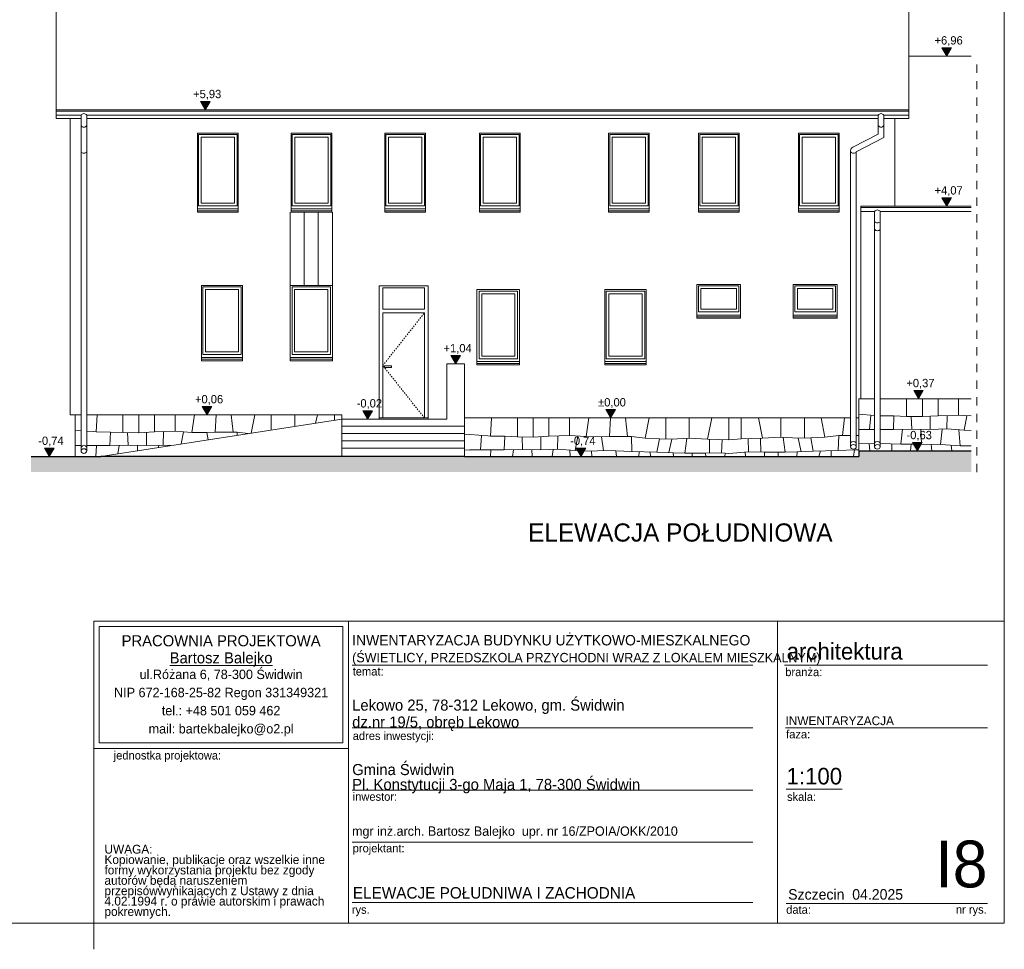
# Model space of a CAD drawing. Extents: x -510370 to -355890, y -22547 to 182180.
# Tile 6 of 256: x -431414 to -412490, y -22547 to -4670. Entities that reach past the tile are written whole.
import ezdxf

# ---------------------------------------------------------------- set-up
doc = ezdxf.new("R2010")
doc.units = 0
doc.header["$MEASUREMENT"] = 0
doc.linetypes.add('Hidden Line', pattern=[50, 25, -25])
doc.linetypes.add('Przerywana', pattern=[320, 160, -160])
for name, color, linetype, lineweight in [('Arch opisy_Nr_Pióra__21', 7, 'Continuous', 9), ('ARCH TABELA_Nr_Pióra__1', 7, 'Continuous', 25), ('ARCH TABELA_Nr_Pióra__21', 7, 'Continuous', 9), ('ARCH TABELA_Nr_Pióra__7', 7, 'Continuous', 13), ('arch wypelnienia_Nr_Pióra__21', 7, 'Continuous', 9), ('INWENT DACH_Nr_Pióra__21', 7, 'Continuous', 9), ('INWENT OPISY_Nr_Pióra__21', 7, 'Continuous', 9), ('INWENT RURY SPUSTOWE_Nr_Pióra__21', 7, 'Continuous', 9), ('INWENT TEREN_Nr_Pióra__1', 7, 'Continuous', 25), ('INWENT WYMIARY_Nr_Pióra__21', 7, 'Continuous', 9), ('INWENT. DRZWI_Nr_Pióra__5', 7, 'Continuous', 13), ('INWENT. OKNA_Nr_Pióra__5', 7, 'Continuous', 13), ('INWENT.ŚCIANY_Nr_Pióra__21', 7, 'Continuous', 9), ('Istniejące schody_Nr_Pióra__5', 7, 'Continuous', 13)]:
    doc.layers.add(name, color=color, linetype=linetype, lineweight=lineweight)
doc.layers.add('Arch wykończenie_Nr_Pióra__61', color=7, linetype='Continuous', lineweight=20, true_color=0x4d4d4d)
doc.layers.add('INWENT.ŚCIANY_Nr_Pióra__2', color=7, linetype='Continuous', lineweight=13, true_color=0x7f7f7f)
doc.layers.add('INWENT WYMIARY', color=7, linetype='Continuous')
doc.styles.add('GENERATED_STYLE_1', font='txt')
doc.styles.add('GENERATED_STYLE_5', font='txt')
doc.styles.add('GENERATED_STYLE_6', font='txt')
doc.styles.add('GENERATED_STYLE_7', font='txt')
doc.styles.add('GENERATED_STYLE_8', font='txt')
doc.styles.add('GENERATED_STYLE_9', font='txt')

# ---------------------------------------------------------------- blocks, each defined once
blk = doc.blocks.new('Wymiary_11', base_point=(-420624, -13070))
at = {"layer": 'INWENT WYMIARY_Nr_Pióra__21', "linetype": 'Continuous'}
blk.add_hatch(color=256, dxfattribs=at).paths.add_polyline_path([(-420624, -13070), (-420717, -12910), (-420531, -12910)], flags=0)
for p, q in [((-420624, -13070), (-420717, -12910)), ((-420717, -12910), (-420531, -12910)), ((-420531, -12910), (-420624, -13070)), ((-420624, -13070), (-420744, -13070)), ((-420624, -13070), (-420504, -13070))]:
    blk.add_line(p, q, dxfattribs=at)
at = {"layer": 'INWENT WYMIARY_Nr_Pióra__21', "insert": (-420834, -12878), "char_height": 160, "attachment_point": 7, "style": 'GENERATED_STYLE_1'}
blk.add_mtext('{-0,74}', dxfattribs=at)
blk = doc.blocks.new('Wymiary_39', base_point=(-427847, -6401))
at = {"layer": 'INWENT WYMIARY_Nr_Pióra__21', "linetype": 'Continuous'}
blk.add_hatch(color=256, dxfattribs=at).paths.add_polyline_path([(-427847, -6401), (-427940, -6241), (-427755, -6241)], flags=0)
for p, q in [((-427847, -6401), (-427940, -6241)), ((-427940, -6241), (-427755, -6241)), ((-427755, -6241), (-427847, -6401)), ((-427847, -6401), (-427967, -6401)), ((-427847, -6401), (-427727, -6401))]:
    blk.add_line(p, q, dxfattribs=at)
at = {"layer": 'INWENT WYMIARY_Nr_Pióra__21', "insert": (-428081, -6209), "char_height": 160, "attachment_point": 7, "style": 'GENERATED_STYLE_1'}
blk.add_mtext('{+5,93}', dxfattribs=at)
blk = doc.blocks.new('Wymiary_68', base_point=(-413598, -5370))
at = {"layer": 'INWENT WYMIARY_Nr_Pióra__21', "linetype": 'Continuous'}
blk.add_hatch(color=256, dxfattribs=at).paths.add_polyline_path([(-413598, -5370), (-413690, -5210), (-413505, -5210)], flags=0)
for p, q in [((-413598, -5370), (-413690, -5210)), ((-413690, -5210), (-413505, -5210)), ((-413505, -5210), (-413598, -5370)), ((-413598, -5370), (-413718, -5370)), ((-413598, -5370), (-413478, -5370))]:
    blk.add_line(p, q, dxfattribs=at)
at = {"layer": 'INWENT WYMIARY_Nr_Pióra__21', "insert": (-413831, -5178), "char_height": 160, "attachment_point": 7, "style": 'GENERATED_STYLE_1'}
blk.add_mtext('{+6,96}', dxfattribs=at)
blk = doc.blocks.new('Wymiary_74', base_point=(-427811, -12270))
at = {"layer": 'INWENT WYMIARY_Nr_Pióra__21', "linetype": 'Continuous'}
blk.add_hatch(color=256, dxfattribs=at).paths.add_polyline_path([(-427811, -12270), (-427904, -12110), (-427718, -12110)], flags=0)
for p, q in [((-427811, -12270), (-427904, -12110)), ((-427904, -12110), (-427718, -12110)), ((-427718, -12110), (-427811, -12270)), ((-427811, -12270), (-427931, -12270)), ((-427811, -12270), (-427691, -12270))]:
    blk.add_line(p, q, dxfattribs=at)
at = {"layer": 'INWENT WYMIARY_Nr_Pióra__21', "insert": (-428045, -12078), "char_height": 160, "attachment_point": 7, "style": 'GENERATED_STYLE_1'}
blk.add_mtext('{+0,06}', dxfattribs=at)
blk = doc.blocks.new('Wymiary_75', base_point=(-420056, -12330))
at = {"layer": 'INWENT WYMIARY_Nr_Pióra__21', "linetype": 'Continuous'}
blk.add_hatch(color=256, dxfattribs=at).paths.add_polyline_path([(-420056, -12330), (-420149, -12170), (-419964, -12170)], flags=0)
for p, q in [((-420056, -12330), (-420149, -12170)), ((-420149, -12170), (-419964, -12170)), ((-419964, -12170), (-420056, -12330)), ((-420056, -12330), (-420176, -12330)), ((-420056, -12330), (-419936, -12330))]:
    blk.add_line(p, q, dxfattribs=at)
at = {"layer": 'INWENT WYMIARY_Nr_Pióra__21', "insert": (-420297, -12138), "char_height": 160, "attachment_point": 7, "style": 'GENERATED_STYLE_1'}
blk.add_mtext('{±0,00}', dxfattribs=at)
blk = doc.blocks.new('Wymiary_76', base_point=(-414140, -11960))
at = {"layer": 'INWENT WYMIARY_Nr_Pióra__21', "linetype": 'Continuous'}
blk.add_hatch(color=256, dxfattribs=at).paths.add_polyline_path([(-414140, -11960), (-414232, -11800), (-414047, -11800)], flags=0)
for p, q in [((-414140, -11960), (-414232, -11800)), ((-414232, -11800), (-414047, -11800)), ((-414047, -11800), (-414140, -11960)), ((-414140, -11960), (-414260, -11960)), ((-414140, -11960), (-414020, -11960))]:
    blk.add_line(p, q, dxfattribs=at)
at = {"layer": 'INWENT WYMIARY_Nr_Pióra__21', "insert": (-414373, -11768), "char_height": 160, "attachment_point": 7, "style": 'GENERATED_STYLE_1'}
blk.add_mtext('{+0,37}', dxfattribs=at)
blk = doc.blocks.new('Wymiary_77', base_point=(-424727, -12350))
at = {"layer": 'INWENT WYMIARY_Nr_Pióra__21', "linetype": 'Continuous'}
blk.add_hatch(color=256, dxfattribs=at).paths.add_polyline_path([(-424727, -12350), (-424820, -12190), (-424634, -12190)], flags=0)
for p, q in [((-424727, -12350), (-424820, -12190)), ((-424820, -12190), (-424634, -12190)), ((-424634, -12190), (-424727, -12350)), ((-424727, -12350), (-424847, -12350)), ((-424727, -12350), (-424607, -12350))]:
    blk.add_line(p, q, dxfattribs=at)
at = {"layer": 'INWENT WYMIARY_Nr_Pióra__21', "insert": (-424937, -12158), "char_height": 160, "attachment_point": 7, "style": 'GENERATED_STYLE_1'}
blk.add_mtext('{-0,02}', dxfattribs=at)
blk = doc.blocks.new('Wymiary_78', base_point=(-423035, -11290))
at = {"layer": 'INWENT WYMIARY_Nr_Pióra__21', "linetype": 'Continuous'}
blk.add_hatch(color=256, dxfattribs=at).paths.add_polyline_path([(-423035, -11290), (-423128, -11130), (-422942, -11130)], flags=0)
for p, q in [((-423035, -11290), (-423128, -11130)), ((-423128, -11130), (-422942, -11130)), ((-422942, -11130), (-423035, -11290)), ((-423035, -11290), (-423155, -11290)), ((-423035, -11290), (-422915, -11290))]:
    blk.add_line(p, q, dxfattribs=at)
at = {"layer": 'INWENT WYMIARY_Nr_Pióra__21', "insert": (-423268, -11098), "char_height": 160, "attachment_point": 7, "style": 'GENERATED_STYLE_1'}
blk.add_mtext('{+1,04}', dxfattribs=at)
blk = doc.blocks.new('Wymiary_82', base_point=(-430846, -13070))
at = {"layer": 'INWENT WYMIARY_Nr_Pióra__21', "linetype": 'Continuous'}
blk.add_hatch(color=256, dxfattribs=at).paths.add_polyline_path([(-430846, -13070), (-430939, -12910), (-430754, -12910)], flags=0)
for p, q in [((-430846, -13070), (-430939, -12910)), ((-430939, -12910), (-430754, -12910)), ((-430754, -12910), (-430846, -13070)), ((-430846, -13070), (-430966, -13070)), ((-430846, -13070), (-430726, -13070))]:
    blk.add_line(p, q, dxfattribs=at)
at = {"layer": 'INWENT WYMIARY_Nr_Pióra__21', "insert": (-431057, -12878), "char_height": 160, "attachment_point": 7, "style": 'GENERATED_STYLE_1'}
blk.add_mtext('{-0,74}', dxfattribs=at)
blk = doc.blocks.new('Wymiary_110', base_point=(-413598, -8255))
at = {"layer": 'INWENT WYMIARY_Nr_Pióra__21', "linetype": 'Continuous'}
blk.add_hatch(color=256, dxfattribs=at).paths.add_polyline_path([(-413598, -8255), (-413690, -8095), (-413505, -8095)], flags=0)
for p, q in [((-413598, -8255), (-413690, -8095)), ((-413690, -8095), (-413505, -8095)), ((-413505, -8095), (-413598, -8255)), ((-413598, -8255), (-413718, -8255)), ((-413598, -8255), (-413478, -8255))]:
    blk.add_line(p, q, dxfattribs=at)
at = {"layer": 'INWENT WYMIARY_Nr_Pióra__21', "insert": (-413831, -8063), "char_height": 160, "attachment_point": 7, "style": 'GENERATED_STYLE_1'}
blk.add_mtext('{+4,07}', dxfattribs=at)
blk = doc.blocks.new('Wymiary_120', base_point=(-414159, -12960))
at = {"layer": 'INWENT WYMIARY_Nr_Pióra__21', "linetype": 'Continuous'}
blk.add_hatch(color=256, dxfattribs=at).paths.add_polyline_path([(-414159, -12960), (-414252, -12800), (-414067, -12800)], flags=0)
for p, q in [((-414159, -12960), (-414252, -12800)), ((-414252, -12800), (-414067, -12800)), ((-414067, -12800), (-414159, -12960)), ((-414159, -12960), (-414279, -12960)), ((-414159, -12960), (-414039, -12960))]:
    blk.add_line(p, q, dxfattribs=at)
at = {"layer": 'INWENT WYMIARY_Nr_Pióra__21', "insert": (-414369, -12768), "char_height": 160, "attachment_point": 7, "style": 'GENERATED_STYLE_1'}
blk.add_mtext('{-0,63}', dxfattribs=at)

msp = doc.modelspace()

# ---------------------------------------------------------------- hatches: boundary and pattern name
at = {"layer": 'arch wypelnienia_Nr_Pióra__21', "linetype": 'Continuous'}
msp.add_hatch(color=256, dxfattribs=at).paths.add_polyline_path([(-431194.1, -13069.6), (-431194.1, -13369.6), (-415284.9, -13369.6), (-413124.9, -13369.6), (-413124.9, -12959.6), (-415284.9, -12959.6), (-415284.9, -13069.6)], flags=0)

# ---------------------------------------------------------------- linework, layer by layer
at = {"layer": 'ARCH TABELA_Nr_Pióra__21', "linetype": 'Continuous'}
for p, q in [((-412489.9, 6402.6), (-412489.9, -22047.4)), ((-429989.9, -16236.2), (-412489.9, -16236.2)), ((-429989.9, -22047.4), (-429989.9, -16236.2)), ((-429989.9, -16236.2), (-425096.3, -16236.2)), ((-429989.9, -18683), (-429989.9, -16236.2)), ((-425096.3, -16236.2), (-425096.3, -22047.4)), ((-425096.3, -18683), (-425096.3, -16236.2)), ((-416851.6, -16236.2), (-416851.6, -22047.4)), ((-412489.9, -16236.2), (-412489.9, -22047.4)), ((-429883.6, -16342.6), (-425202.7, -16342.6)), ((-429883.6, -18576.6), (-429883.6, -16342.6)), ((-425202.7, -18576.6), (-425202.7, -16342.6)), ((-425096.3, -22047.4), (-425096.3, -16636.2)), ((-425024.1, -17086.2), (-417324.3, -17086.2)), ((-416712.3, -17086.2), (-412813, -17086.2)), ((-425024.1, -18286.2), (-417324.3, -18286.2)), ((-416694.9, -18286.2), (-412813, -18286.2)), ((-429989.9, -18683), (-425096.3, -18683)), ((-429883.6, -18576.6), (-425202.7, -18576.6)), ((-425024.1, -19486.2), (-417324.3, -19486.2)), ((-416683.1, -19468.9), (-415603.4, -19468.9)), ((-425024.1, -20486.2), (-417324.3, -20486.2)), ((-425024.1, -21647.4), (-417324.3, -21647.4)), ((-416683.1, -21665), (-414401.3, -21665)), ((-414401.3, -21665), (-412813, -21665)), ((-412489.9, -22047.4), (-453239.9, -22047.4)), ((-429989.9, -22547.4), (-429989.9, -22047.4)), ((-429989.9, -22047.4), (-425096.3, -22047.4)), ((-412489.9, -22047.4), (-425096.3, -22047.4))]:
    msp.add_line(p, q, dxfattribs=at)
at = {"layer": 'Arch wykończenie_Nr_Pióra__61', "linetype": 'Continuous'}
for p, q in [((-426214.9, -9779.6), (-426214.9, -8373.2)), ((-425944.9, -9779.6), (-425944.9, -8373.2)), ((-425674.9, -9779.6), (-425674.9, -8373.2)), ((-425404.9, -9779.6), (-425404.9, -8373.2))]:
    msp.add_line(p, q, dxfattribs=at)
at = {"layer": 'INWENT DACH_Nr_Pióra__21', "linetype": 'Continuous'}
for p, q in [((-430714.9, -6571.4), (-430714.9, 1576.7)), ((-414324.9, 1576.7), (-414324.9, -6571.4)), ((-414324.9, -5369.6), (-413124.9, -5369.6)), ((-430714.9, -6401.4), (-414324.9, -6401.4)), ((-430714.9, -6571.4), (-430234.9, -6571.4)), ((-430124.9, -6571.4), (-414914.9, -6571.4)), ((-414804.9, -6571.4), (-414324.9, -6571.4))]:
    msp.add_line(p, q, dxfattribs=at)
for centre in [(-430179.9, -12905.5), (-415389.9, -12825.5), (-414929.9, -12825.5)]:
    msp.add_ellipse(centre, major_axis=(55, 0), ratio=0.801342, start_param=0, end_param=3.1415927, dxfattribs=at)
for centre in [(-415389.9, -12885.5), (-414929.9, -12885.5), (-430179.9, -12965.5)]:
    msp.add_ellipse(centre, major_axis=(55, 0), ratio=0.801342, dxfattribs=at)
at = {"layer": 'INWENT OPISY_Nr_Pióra__21', "linetype": 'Przerywana'}
msp.add_line((-413019.4, -13369.6), (-413019.4, -5369.6), dxfattribs=at)
at = {"layer": 'INWENT RURY SPUSTOWE_Nr_Pióra__21', "linetype": 'Continuous'}
for p, q in [((-430714.9, -6431.3), (-414324.9, -6431.3)), ((-430714.9, -6506.3), (-430234.9, -6506.3)), ((-430234.9, -6506.3), (-430234.9, -12965.5)), ((-430124.9, -6506.3), (-430124.9, -12965.5)), ((-430124.9, -6506.3), (-414914.9, -6506.3)), ((-414914.9, -6506.3), (-414914.9, -6871.4)), ((-414804.9, -6506.3), (-414804.9, -6938.8)), ((-414804.9, -6506.3), (-414324.9, -6506.3)), ((-414914.9, -6871.4), (-415401.3, -7119.3)), ((-414804.9, -6938.8), (-415334.9, -7208.9)), ((-415444.9, -7190.6), (-415444.9, -12885.5)), ((-415334.9, -7208.9), (-415334.9, -12885.5)), ((-415244.9, -8359.6), (-414984.9, -8359.6)), ((-414984.9, -8359.6), (-414984.9, -12885.5)), ((-414874.9, -8359.6), (-414874.9, -12885.5)), ((-414874.9, -8359.6), (-413124.9, -8359.6))]:
    msp.add_line(p, q, dxfattribs=at)
for centre, radius, start, end in [((-430179.9, -6541.7), 65.4, 32.77908, 147.22092), ((-414859.9, -6541.7), 65.4, 32.77908, 147.22092), ((-430179.9, -6670.9), 65.4, 212.77908, 327.22092), ((-414859.9, -6670.9), 65.4, 212.77908, 327.22092), ((-415364.9, -7190.6), 80, 117.00637, 180), ((-430179.9, -7173.5), 65.4, 212.77908, 327.22092), ((-415389.9, -7173.5), 65.4, 212.77908, 327.22092), ((-414929.9, -8395), 65.4, 32.77908, 147.22092), ((-414929.9, -8514.2), 65.4, 212.77908, 327.22092), ((-414929.9, -8664.2), 65.4, 212.77908, 327.22092)]:
    msp.add_arc(centre, radius, start, end, dxfattribs=at)
at = {"layer": 'INWENT TEREN_Nr_Pióra__1', "linetype": 'Continuous'}
for p, q in [((-415284.9, -12959.6), (-413124.9, -12959.6)), ((-415284.9, -12959.6), (-415284.9, -13069.6)), ((-431194.1, -13069.6), (-429854.9, -13069.6)), ((-422864.9, -13069.6), (-429854.9, -13069.6)), ((-422864.9, -13069.6), (-415284.9, -13069.6))]:
    msp.add_line(p, q, dxfattribs=at)
at = {"layer": 'INWENT. DRZWI_Nr_Pióra__5', "linetype": 'Continuous'}
for p, q in [((-424434.9, -9829.6), (-423634.9, -9829.6)), ((-424434.9, -9829.6), (-424434.9, -10239.6)), ((-423634.9, -9829.6), (-423634.9, -10239.6)), ((-424434.9, -10239.6), (-423634.9, -10239.6)), ((-424434.9, -10309.6), (-423634.9, -10309.6)), ((-424434.9, -10309.6), (-424434.9, -12329.6)), ((-423634.9, -10309.6), (-423634.9, -12329.6)), ((-424264.9, -11329.6), (-424404.9, -11329.6)), ((-424404.9, -11329.6), (-424404.9, -11359.6)), ((-424264.9, -11359.6), (-424264.9, -11329.6)), ((-424404.9, -11359.6), (-424264.9, -11359.6))]:
    msp.add_line(p, q, dxfattribs=at)
at = {"layer": 'INWENT. DRZWI_Nr_Pióra__5', "linetype": 'Hidden Line'}
for p, q in [((-424434.9, -11319.6), (-423634.9, -10309.6)), ((-423634.9, -12329.6), (-424434.9, -11319.6))]:
    msp.add_line(p, q, dxfattribs=at)
at = {"layer": 'INWENT. OKNA_Nr_Pióra__5', "linetype": 'Continuous'}
for p, q in [((-427974.9, -6879.6), (-427234.9, -6879.6)), ((-427974.9, -6879.6), (-427974.9, -8249.6)), ((-427924.9, -6929.6), (-427924.9, -8199.6)), ((-427924.9, -6929.6), (-427284.9, -6929.6)), ((-427284.9, -6929.6), (-427284.9, -8199.6)), ((-427234.9, -6879.6), (-427234.9, -8249.6)), ((-426174.9, -6879.6), (-425434.9, -6879.6)), ((-426174.9, -6879.6), (-426174.9, -8249.6)), ((-426124.9, -6929.6), (-426124.9, -8199.6)), ((-426124.9, -6929.6), (-425484.9, -6929.6)), ((-425484.9, -6929.6), (-425484.9, -8199.6)), ((-425434.9, -6879.6), (-425434.9, -8249.6)), ((-424374.9, -6879.6), (-423634.9, -6879.6)), ((-424374.9, -6879.6), (-424374.9, -8249.6)), ((-424324.9, -6929.6), (-424324.9, -8199.6)), ((-424324.9, -6929.6), (-423684.9, -6929.6)), ((-423684.9, -6929.6), (-423684.9, -8199.6)), ((-423634.9, -6879.6), (-423634.9, -8249.6)), ((-422554.9, -6879.6), (-421814.9, -6879.6)), ((-422554.9, -6879.6), (-422554.9, -8249.6)), ((-422504.9, -6929.6), (-422504.9, -8199.6)), ((-422504.9, -6929.6), (-421864.9, -6929.6)), ((-421864.9, -6929.6), (-421864.9, -8199.6)), ((-421814.9, -6879.6), (-421814.9, -8249.6)), ((-420074.9, -6879.6), (-419334.9, -6879.6)), ((-420074.9, -6879.6), (-420074.9, -8249.6)), ((-420024.9, -6929.6), (-420024.9, -8199.6)), ((-420024.9, -6929.6), (-419384.9, -6929.6)), ((-419384.9, -6929.6), (-419384.9, -8199.6)), ((-419334.9, -6879.6), (-419334.9, -8249.6)), ((-418344.9, -6879.6), (-417604.9, -6879.6)), ((-418344.9, -6879.6), (-418344.9, -8249.6)), ((-418294.9, -6929.6), (-418294.9, -8199.6)), ((-418294.9, -6929.6), (-417654.9, -6929.6)), ((-417654.9, -6929.6), (-417654.9, -8199.6)), ((-417604.9, -6879.6), (-417604.9, -8249.6)), ((-416424.9, -6879.6), (-415684.9, -6879.6)), ((-416424.9, -6879.6), (-416424.9, -8249.6)), ((-416374.9, -6929.6), (-416374.9, -8199.6)), ((-416374.9, -6929.6), (-415734.9, -6929.6)), ((-415734.9, -6929.6), (-415734.9, -8199.6)), ((-415684.9, -6879.6), (-415684.9, -8249.6)), ((-427974.9, -8249.6), (-427234.9, -8249.6)), ((-427924.9, -8199.6), (-427284.9, -8199.6)), ((-426174.9, -8249.6), (-425434.9, -8249.6)), ((-426124.9, -8199.6), (-425484.9, -8199.6)), ((-424374.9, -8249.6), (-423634.9, -8249.6)), ((-424324.9, -8199.6), (-423684.9, -8199.6)), ((-422554.9, -8249.6), (-421814.9, -8249.6)), ((-422504.9, -8199.6), (-421864.9, -8199.6)), ((-420074.9, -8249.6), (-419334.9, -8249.6)), ((-420024.9, -8199.6), (-419384.9, -8199.6)), ((-418344.9, -8249.6), (-417604.9, -8249.6)), ((-418294.9, -8199.6), (-417654.9, -8199.6)), ((-416424.9, -8249.6), (-415684.9, -8249.6)), ((-416374.9, -8199.6), (-415734.9, -8199.6)), ((-427895.9, -9809.6), (-427155.9, -9809.6)), ((-427895.9, -9809.6), (-427895.9, -11109.6)), ((-427155.9, -9809.6), (-427155.9, -11109.6)), ((-426179.9, -9809.6), (-425439.9, -9809.6)), ((-426179.9, -9809.6), (-426179.9, -11109.6)), ((-425439.9, -9809.6), (-425439.9, -11109.6)), ((-418369.9, -9789.6), (-417589.9, -9789.6)), ((-418369.9, -9789.6), (-418369.9, -10289.6)), ((-418319.9, -9839.6), (-418319.9, -10239.6)), ((-418319.9, -9839.6), (-417639.9, -9839.6)), ((-417639.9, -9839.6), (-417639.9, -10239.6)), ((-417589.9, -9789.6), (-417589.9, -10289.6)), ((-416514.9, -9789.6), (-415734.9, -9789.6)), ((-416514.9, -9789.6), (-416514.9, -10289.6)), ((-416464.9, -9839.6), (-416464.9, -10239.6)), ((-416464.9, -9839.6), (-415784.9, -9839.6)), ((-415784.9, -9839.6), (-415784.9, -10239.6)), ((-415734.9, -9789.6), (-415734.9, -10289.6)), ((-427845.9, -9859.6), (-427845.9, -11059.6)), ((-427845.9, -9859.6), (-427205.9, -9859.6)), ((-427205.9, -9859.6), (-427205.9, -11059.6)), ((-426129.9, -9859.6), (-426129.9, -11059.6)), ((-426129.9, -9859.6), (-425489.9, -9859.6)), ((-425489.9, -9859.6), (-425489.9, -11059.6)), ((-422584.9, -9889.6), (-421844.9, -9889.6)), ((-422584.9, -9889.6), (-422584.9, -11189.6)), ((-422534.9, -9939.6), (-422534.9, -11139.6)), ((-422534.9, -9939.6), (-421894.9, -9939.6)), ((-421894.9, -9939.6), (-421894.9, -11139.6)), ((-421844.9, -9889.6), (-421844.9, -11189.6)), ((-420139.9, -9889.6), (-419399.9, -9889.6)), ((-420139.9, -9889.6), (-420139.9, -11189.6)), ((-420089.9, -9939.6), (-420089.9, -11139.6)), ((-420089.9, -9939.6), (-419449.9, -9939.6)), ((-419449.9, -9939.6), (-419449.9, -11139.6)), ((-419399.9, -9889.6), (-419399.9, -11189.6)), ((-418369.9, -10289.6), (-417589.9, -10289.6)), ((-418319.9, -10239.6), (-417639.9, -10239.6)), ((-416514.9, -10289.6), (-415734.9, -10289.6)), ((-416464.9, -10239.6), (-415784.9, -10239.6)), ((-427895.9, -11109.6), (-427155.9, -11109.6)), ((-427845.9, -11059.6), (-427205.9, -11059.6)), ((-426179.9, -11109.6), (-425439.9, -11109.6)), ((-426129.9, -11059.6), (-425489.9, -11059.6)), ((-422534.9, -11139.6), (-421894.9, -11139.6)), ((-420089.9, -11139.6), (-419449.9, -11139.6)), ((-422584.9, -11189.6), (-421844.9, -11189.6)), ((-420139.9, -11189.6), (-419399.9, -11189.6))]:
    msp.add_line(p, q, dxfattribs=at)
at = {"layer": 'INWENT.ŚCIANY_Nr_Pióra__2', "linetype": 'Continuous'}
for p, q in [((-414369, -12299.4), (-414369, -11959.6)), ((-414064.7, -12303.9), (-414064.7, -11959.6)), ((-413763.3, -12289.2), (-413763.3, -11959.6)), ((-413369, -12274.5), (-413369, -11959.6)), ((-429945.6, -12596.6), (-429926.6, -12269.6)), ((-429429, -12609.4), (-429429, -12269.6)), ((-429124.7, -12613.9), (-429124.7, -12269.6)), ((-428823.3, -12599.2), (-428823.3, -12269.6)), ((-428429, -12584.5), (-428429, -12269.6)), ((-428107.8, -12606.4), (-428057.4, -12269.6)), ((-427659.9, -12603.2), (-427637.8, -12269.6)), ((-427311.4, -12604.4), (-427347.7, -12269.6)), ((-426967.9, -12620.7), (-426898, -12269.6)), ((-426577.8, -12560), (-426577.8, -12269.6)), ((-426125.9, -12489.7), (-426125.9, -12269.6)), ((-425725.8, -12427.5), (-425693.5, -12269.6)), ((-425364.1, -12371.3), (-425364.1, -12269.6)), ((-415284.9, -12255.1), (-414984.9, -12278.8)), ((-415078, -12551.7), (-415056.1, -12273.2)), ((-414874.9, -12286.8), (-414611.1, -12289.8)), ((-414621.4, -12550), (-414611.1, -12289.8)), ((-414611.1, -12289.8), (-414369, -12299.4)), ((-414369, -12299.4), (-414064.7, -12303.9)), ((-414268.3, -12545), (-414279.1, -12300.7)), ((-414064.7, -12303.9), (-413763.3, -12289.2)), ((-413917.5, -12548.4), (-413915.3, -12296.6)), ((-413763.3, -12289.2), (-413369, -12274.5)), ((-413590.8, -12282.7), (-413596.8, -12540.5)), ((-413369, -12274.5), (-413124.9, -12291.1)), ((-413259.7, -12563.1), (-413208.4, -12285.4)), ((-422365.6, -12678.2), (-422345.4, -12329.6)), ((-421849, -12691), (-421849, -12329.6)), ((-421544.7, -12695.6), (-421544.7, -12329.6)), ((-421243.3, -12680.8), (-421243.3, -12329.6)), ((-420849, -12666.1), (-420849, -12329.6)), ((-420527.8, -12688), (-420474.1, -12329.6)), ((-420079.9, -12684.8), (-420056.3, -12329.6)), ((-419731.4, -12686), (-419770.1, -12329.6)), ((-419390.7, -12716.4), (-419313.7, -12329.6)), ((-418997.8, -12733.6), (-418997.8, -12329.6)), ((-418545.9, -12719), (-418545.9, -12329.6)), ((-418193, -12739.7), (-418109, -12329.6)), ((-417784.1, -12747.3), (-417784.1, -12329.6)), ((-417544.9, -12728.4), (-417544.9, -12329.6)), ((-417136.1, -12720.8), (-417216.1, -12329.6)), ((-416783.2, -12700.1), (-416783.2, -12329.6)), ((-416331.2, -12714.7), (-416331.2, -12329.6)), ((-415938.4, -12697.5), (-416011.6, -12329.6)), ((-415597.6, -12667.1), (-415561, -12329.6)), ((-430344.9, -12565.1), (-430234.9, -12573.8)), ((-430124.9, -12582.5), (-429994.9, -12592.7)), ((-429994.9, -12592.7), (-429945.6, -12596.6)), ((-429945.6, -12596.7), (-429671.1, -12599.8)), ((-429681.4, -12860), (-429671.1, -12599.8)), ((-429671.1, -12599.8), (-429429, -12609.4)), ((-429429, -12609.4), (-429124.7, -12613.9)), ((-429328.3, -12855), (-429339.1, -12610.7)), ((-429124.7, -12613.9), (-428823.3, -12599.2)), ((-428977.5, -12858.4), (-428975.3, -12606.6)), ((-428823.3, -12599.2), (-428429, -12584.5)), ((-428650.8, -12592.7), (-428656.8, -12850.5)), ((-428429, -12584.5), (-428107.8, -12606.4)), ((-428311.6, -12829.6), (-428268.4, -12595.4)), ((-427814.4, -12609.5), (-428107.8, -12606.4)), ((-427814.4, -12609.5), (-427659.9, -12603.2)), ((-427792.9, -12748.9), (-427814.4, -12609.5)), ((-427236.8, -12604.6), (-427659.9, -12603.2)), ((-427236.8, -12604.6), (-427021.7, -12629)), ((-427235, -12662.2), (-427236.8, -12604.6)), ((-422864.9, -12654.7), (-422764.9, -12646.7)), ((-422764.9, -12646.7), (-422414.9, -12674.3)), ((-422558, -12943.3), (-422536.1, -12664.8)), ((-422414.9, -12674.3), (-422365.6, -12678.2)), ((-422365.6, -12678.3), (-422091.1, -12681.4)), ((-421243.3, -12680.8), (-420849, -12666.1)), ((-421070.8, -12674.4), (-421076.8, -12932.1)), ((-420849, -12666.1), (-420527.8, -12688)), ((-420739.7, -12954.8), (-420688.4, -12677.1)), ((-415672.3, -12667.3), (-415938.4, -12697.5)), ((-415681.4, -12958.1), (-415672.3, -12667.3)), ((-415672.3, -12667.3), (-415444.9, -12666.6)), ((-415334.9, -12666.2), (-415284.9, -12666)), ((-415284.9, -12551.7), (-415078, -12551.7)), ((-415078, -12551.7), (-414984.9, -12550)), ((-414621.4, -12550), (-414874.9, -12548.1)), ((-414621.4, -12550), (-414268.3, -12545)), ((-414481.4, -12830.8), (-414444.8, -12547.5)), ((-413917.5, -12548.4), (-414268.3, -12545)), ((-414078.7, -12833), (-414092.9, -12546.7)), ((-413596.8, -12540.5), (-413917.5, -12548.4)), ((-413714.5, -12839.7), (-413683, -12542.6)), ((-413596.8, -12540.5), (-413259.7, -12563.1)), ((-413363.2, -12556.2), (-413341.1, -12865.6)), ((-413124.9, -12567.8), (-413259.7, -12563.1)), ((-430344.9, -12861.7), (-430234.9, -12861.7)), ((-430124.9, -12861.4), (-429994.9, -12859.1)), ((-429994.9, -12859.1), (-429939.1, -12858.1)), ((-429948.9, -13069.6), (-429939.1, -12858.1)), ((-429681.4, -12860), (-429939.1, -12858.1)), ((-429681.4, -12860), (-429328.3, -12855)), ((-429525.6, -13018.4), (-429504.8, -12857.5)), ((-428977.5, -12858.4), (-429328.3, -12855)), ((-429147.8, -12959.6), (-429152.9, -12856.7)), ((-428656.8, -12850.5), (-428977.5, -12858.4)), ((-428747.8, -12897.4), (-428743, -12852.6)), ((-428656.8, -12850.5), (-428509.4, -12860.4)), ((-422101.4, -12941.7), (-422091.1, -12681.4)), ((-422091.1, -12681.4), (-421849, -12691)), ((-421849, -12691), (-421544.7, -12695.6)), ((-421748.3, -12936.7), (-421759.1, -12692.4)), ((-421544.7, -12695.6), (-421243.3, -12680.8)), ((-421397.5, -12940), (-421395.3, -12688.2)), ((-420234.4, -12691.2), (-420527.8, -12688)), ((-420234.4, -12691.2), (-420079.9, -12684.8)), ((-420193.4, -12956.2), (-420234.4, -12691.2)), ((-419656.8, -12686.2), (-420079.9, -12684.8)), ((-419647.7, -12977), (-419656.8, -12686.2)), ((-419656.8, -12686.2), (-419390.7, -12716.4)), ((-419390.7, -12716.4), (-419118.1, -12730.1)), ((-419118.1, -12730.1), (-419168.1, -12984.5)), ((-418877.5, -12737.2), (-419118.1, -12730.1)), ((-418936.3, -12996.5), (-418877.5, -12737.2)), ((-418877.5, -12737.2), (-418545.9, -12719)), ((-418628.3, -13008.5), (-418590.2, -12721.4)), ((-418545.9, -12719), (-418193, -12739.7)), ((-418193, -12739.7), (-417784.1, -12747.3)), ((-418158.6, -13006.7), (-418153.6, -12740.5)), ((-417913, -12744.9), (-417924.2, -13001)), ((-417784.1, -12747.3), (-417544.9, -12728.4)), ((-417136.1, -12720.8), (-417544.9, -12728.4)), ((-417416.1, -12726), (-417404.9, -12982)), ((-417170.5, -12987.8), (-417175.4, -12721.5)), ((-416783.2, -12700.1), (-417136.1, -12720.8)), ((-416451.5, -12718.3), (-416783.2, -12700.1)), ((-416700.7, -12989.6), (-416738.8, -12702.5)), ((-416451.5, -12718.3), (-416210.9, -12711.1)), ((-416392.7, -12977.5), (-416451.5, -12718.3)), ((-415938.4, -12697.5), (-416210.9, -12711.1)), ((-416210.9, -12711.1), (-416161, -12965.6)), ((-415284.9, -12829.6), (-414984.9, -12820.5)), ((-415088.3, -12823.6), (-415077.4, -12959.6)), ((-414874.9, -12818.1), (-414481.4, -12830.8)), ((-414648.5, -12825.4), (-414648.5, -12959.6)), ((-414481.4, -12830.8), (-414078.7, -12833)), ((-414277.8, -12831.9), (-414293.2, -12959.6)), ((-414078.7, -12833), (-413714.5, -12839.7)), ((-413897.6, -12836.3), (-413883.1, -12959.6)), ((-413714.5, -12839.7), (-413341.1, -12865.6)), ((-413509.9, -12853.9), (-413497.9, -12959.6)), ((-413341.1, -12865.6), (-413124.9, -12866.5)), ((-422864.9, -12941.6), (-422764.9, -12949.6)), ((-422764.9, -12943.3), (-422558, -12943.3)), ((-422558, -12943.3), (-422414.9, -12940.7)), ((-422414.9, -12940.7), (-422359.1, -12939.7)), ((-422365.1, -13069.6), (-422359.1, -12939.7)), ((-422101.4, -12941.7), (-422359.1, -12939.7)), ((-422101.4, -12941.7), (-421748.3, -12936.7)), ((-421941.7, -13069.6), (-421924.8, -12939.2)), ((-421397.5, -12940), (-421748.3, -12936.7)), ((-421566.4, -13069.6), (-421572.9, -12938.3)), ((-421076.8, -12932.1), (-421397.5, -12940)), ((-421177.3, -13069.6), (-421163, -12934.2)), ((-421076.8, -12932.1), (-420739.7, -12954.8)), ((-420843.2, -12947.8), (-420834.5, -13069.6)), ((-420423.7, -12965.6), (-420739.7, -12954.8)), ((-420423.7, -12965.6), (-420193.4, -12956.2)), ((-420418.1, -13069.6), (-420423.7, -12965.6)), ((-419956.6, -12963.4), (-420193.4, -12956.2)), ((-419956.6, -12963.4), (-419647.7, -12977)), ((-419940.9, -13069.6), (-419956.6, -12963.4)), ((-419168.1, -12984.5), (-419647.7, -12977)), ((-419508.6, -12979.2), (-419513.1, -13069.6)), ((-419281.5, -13069.6), (-419304.2, -12982.4)), ((-418854.8, -13000.7), (-419168.1, -12984.5)), ((-418854.8, -13000.7), (-418628.3, -13008.5)), ((-418851.1, -13069.6), (-418854.8, -13000.7)), ((-418230.8, -13008.5), (-418628.3, -13008.5)), ((-418492, -13008.5), (-418490.2, -13069.6)), ((-417924.2, -13001), (-418230.8, -13008.5)), ((-418230.8, -13008.5), (-418229, -13069.6)), ((-417924.2, -13001), (-417783, -13012.2)), ((-417861.6, -13069.6), (-417856.5, -13006.4)), ((-417404.9, -12982), (-417783, -13012.2)), ((-417466, -13069.6), (-417472.5, -12987.4)), ((-417404.9, -12982), (-417098.2, -12989.6)), ((-417098.2, -12989.6), (-417100.6, -13069.6)), ((-417098.2, -12989.6), (-416700.7, -12989.6)), ((-416837, -12989.6), (-416839.4, -13069.6)), ((-416474.2, -12981.7), (-416700.7, -12989.6)), ((-416478.9, -13069.6), (-416474.2, -12981.7)), ((-416474.2, -12981.7), (-416161, -12965.6)), ((-416161, -12965.6), (-415681.4, -12958.1)), ((-416052.5, -13069.6), (-416024.8, -12963.4)), ((-415820.4, -12960.2), (-415815.1, -13069.6)), ((-415372.4, -12944.4), (-415681.4, -12958.1)), ((-415390.9, -13069.6), (-415372.4, -12944.4)), ((-415372.4, -12944.4), (-415284.9, -12941.8))]:
    msp.add_line(p, q, dxfattribs=at)
at = {"layer": 'INWENT.ŚCIANY_Nr_Pióra__21', "linetype": 'Continuous'}
for p, q in [((-430444.9, -6571.4), (-430444.9, -12269.6)), ((-414594.9, -6571.4), (-414594.9, -8254.6)), ((-427994.9, -8373.2), (-427994.9, -6849.6)), ((-427994.9, -6849.6), (-427214.9, -6849.6)), ((-427214.9, -8373.2), (-427214.9, -6849.6)), ((-426194.9, -8373.2), (-426194.9, -6849.6)), ((-426194.9, -6849.6), (-425414.9, -6849.6)), ((-425414.9, -8373.2), (-425414.9, -6849.6)), ((-424394.9, -8373.2), (-424394.9, -6849.6)), ((-424394.9, -6849.6), (-423614.9, -6849.6)), ((-423614.9, -8373.2), (-423614.9, -6849.6)), ((-422574.9, -8373.2), (-422574.9, -6849.6)), ((-422574.9, -6849.6), (-421794.9, -6849.6)), ((-421794.9, -8373.2), (-421794.9, -6849.6)), ((-420094.9, -8373.2), (-420094.9, -6849.6)), ((-420094.9, -6849.6), (-419314.9, -6849.6)), ((-419314.9, -8373.2), (-419314.9, -6849.6)), ((-418364.9, -8373.2), (-418364.9, -6849.6)), ((-418364.9, -6849.6), (-417584.9, -6849.6)), ((-417584.9, -8373.2), (-417584.9, -6849.6)), ((-416444.9, -8373.2), (-416444.9, -6849.6)), ((-416444.9, -6849.6), (-415664.9, -6849.6)), ((-415664.9, -8373.2), (-415664.9, -6849.6)), ((-427994.9, -8309.6), (-427214.9, -8309.6)), ((-426194.9, -8309.6), (-425414.9, -8309.6)), ((-424394.9, -8309.6), (-423614.9, -8309.6)), ((-422574.9, -8309.6), (-421794.9, -8309.6)), ((-420094.9, -8309.6), (-419314.9, -8309.6)), ((-418364.9, -8309.6), (-417584.9, -8309.6)), ((-416444.9, -8309.6), (-415664.9, -8309.6)), ((-415244.9, -8254.6), (-415244.9, -11959.6)), ((-415244.9, -8254.6), (-413124.9, -8254.6)), ((-415244.9, -8284.6), (-413124.9, -8284.6)), ((-427994.9, -8343.2), (-427214.9, -8343.2)), ((-427994.9, -8373.2), (-427214.9, -8373.2)), ((-426194.9, -8343.2), (-425414.9, -8343.2)), ((-426194.9, -8373.2), (-425414.9, -8373.2)), ((-424394.9, -8343.2), (-423614.9, -8343.2)), ((-424394.9, -8373.2), (-423614.9, -8373.2)), ((-422574.9, -8343.2), (-421794.9, -8343.2)), ((-422574.9, -8373.2), (-421794.9, -8373.2)), ((-420094.9, -8343.2), (-419314.9, -8343.2)), ((-420094.9, -8373.2), (-419314.9, -8373.2)), ((-418364.9, -8343.2), (-417584.9, -8343.2)), ((-418364.9, -8373.2), (-417584.9, -8373.2)), ((-416444.9, -8343.2), (-415664.9, -8343.2)), ((-416444.9, -8373.2), (-415664.9, -8373.2)), ((-427920.9, -9779.6), (-427130.9, -9779.6)), ((-427920.9, -9779.6), (-427920.9, -11229.6)), ((-427130.9, -9779.6), (-427130.9, -11229.6)), ((-426214.9, -9779.6), (-425404.9, -9779.6)), ((-426214.9, -9779.6), (-426214.9, -11229.6)), ((-425404.9, -9779.6), (-425404.9, -11229.6)), ((-424504.9, -9789.6), (-423564.9, -9789.6)), ((-424504.9, -9789.6), (-424504.9, -12349.6)), ((-423564.9, -9789.6), (-423564.9, -12349.6)), ((-418399.9, -9759.6), (-417559.9, -9759.6)), ((-418399.9, -9759.6), (-418399.9, -10413.2)), ((-417559.9, -9759.6), (-417559.9, -10413.2)), ((-416544.9, -9759.6), (-415704.9, -9759.6)), ((-416544.9, -9759.6), (-416544.9, -10413.2)), ((-415704.9, -9759.6), (-415704.9, -10413.2)), ((-422624.9, -9859.6), (-421804.9, -9859.6)), ((-422624.9, -9859.6), (-422624.9, -11309.6)), ((-421804.9, -9859.6), (-421804.9, -11309.6)), ((-420164.9, -9859.6), (-419374.9, -9859.6)), ((-420164.9, -9859.6), (-420164.9, -11309.6)), ((-419374.9, -9859.6), (-419374.9, -11309.6)), ((-418399.9, -10349.6), (-417559.9, -10349.6)), ((-418399.9, -10383.2), (-417559.9, -10383.2)), ((-416544.9, -10349.6), (-415704.9, -10349.6)), ((-416544.9, -10383.2), (-415704.9, -10383.2)), ((-418399.9, -10413.2), (-417559.9, -10413.2)), ((-416544.9, -10413.2), (-415704.9, -10413.2)), ((-427920.9, -11166), (-427130.9, -11166)), ((-427920.9, -11199.6), (-427130.9, -11199.6)), ((-427920.9, -11229.6), (-427130.9, -11229.6)), ((-426214.9, -11166), (-425404.9, -11166)), ((-426214.9, -11199.6), (-425404.9, -11199.6)), ((-426214.9, -11229.6), (-425404.9, -11229.6)), ((-422624.9, -11246), (-421804.9, -11246)), ((-422624.9, -11279.6), (-421804.9, -11279.6)), ((-422624.9, -11309.6), (-421804.9, -11309.6)), ((-420164.9, -11246), (-419374.9, -11246)), ((-420164.9, -11279.6), (-419374.9, -11279.6)), ((-420164.9, -11309.6), (-419374.9, -11309.6)), ((-415284.9, -12959.6), (-415284.9, -11959.6)), ((-415284.9, -11959.6), (-414984.9, -11959.6)), ((-414874.9, -11959.6), (-413124.9, -11959.6)), ((-430444.9, -12269.6), (-430234.9, -12269.6)), ((-430344.9, -12269.6), (-430344.9, -13069.6)), ((-430124.9, -12269.6), (-425224.9, -12269.6)), ((-425224.9, -12269.6), (-425224.9, -12349.6)), ((-424504.9, -12329.6), (-423564.9, -12329.6)), ((-422864.9, -12329.6), (-415444.9, -12329.6)), ((-415334.9, -12329.6), (-415284.9, -12329.6))]:
    msp.add_line(p, q, dxfattribs=at)
at = {"layer": 'Istniejące schody_Nr_Pióra__5', "linetype": 'Continuous'}
for p, q in [((-423204.9, -11289.6), (-423204.9, -12349.6)), ((-423204.9, -11289.6), (-422864.9, -11289.6)), ((-422864.9, -13069.6), (-422864.9, -11289.6)), ((-429854.9, -13069.6), (-425224.9, -12349.6)), ((-425224.9, -12349.6), (-423204.9, -12349.6)), ((-425224.9, -13069.6), (-425224.9, -12349.6)), ((-425224.9, -12489.6), (-422864.9, -12489.6)), ((-425224.9, -12629.6), (-422864.9, -12629.6)), ((-425224.9, -12769.6), (-422864.9, -12769.6)), ((-425224.9, -12909.6), (-422864.9, -12909.6)), ((-429854.9, -13069.6), (-425224.9, -13069.6))]:
    msp.add_line(p, q, dxfattribs=at)

# ---------------------------------------------------------------- block references
at = {"layer": 'INWENT WYMIARY', "linetype": 'Continuous'}
for name, p in [('Wymiary_68', (-413597.6, -5369.6)), ('Wymiary_39', (-427847.4, -6401.4)), ('Wymiary_110', (-413597.6, -8254.6)), ('Wymiary_78', (-423034.9, -11289.6)), ('Wymiary_76', (-414139.7, -11959.6)), ('Wymiary_74', (-427811.3, -12269.6)), ('Wymiary_75', (-420056.3, -12329.6)), ('Wymiary_77', (-424727, -12349.6)), ('Wymiary_82', (-430846.4, -13069.6)), ('Wymiary_11', (-420624, -13069.6)), ('Wymiary_120', (-414159.4, -12959.6))]:
    msp.add_blockref(name, p, dxfattribs=at)

# ---------------------------------------------------------------- texts
at = {"layer": 'Arch opisy_Nr_Pióra__21', "linetype": 'Continuous', "insert": (-415790.7, -14356.9), "char_height": 350, "attachment_point": 3, "style": 'GENERATED_STYLE_6'}
msp.add_mtext('{ELEWACJA POŁUDNIOWA}', dxfattribs=at)
at = {"layer": 'ARCH TABELA_Nr_Pióra__1', "linetype": 'Continuous', "insert": (-425024.1, -17081.5), "char_height": 200, "attachment_point": 7, "line_spacing_factor": 1.031617, "style": 'GENERATED_STYLE_5'}
msp.add_mtext('{\\pt22543.3;INWENTARYZACJA BUDYNKU UŻYTKOWO-MIESZKALNEGO\\P\\pt22543.3;\\H0.900000x;(ŚWIETLICY, PRZEDSZKOLA PRZYCHODNI WRAZ Z LOKALEM MIESZKALNYM)}', dxfattribs=at)
at = {"layer": 'ARCH TABELA_Nr_Pióra__1', "linetype": 'Continuous', "insert": (-425010.3, -21352), "char_height": 220, "attachment_point": 1, "style": 'GENERATED_STYLE_9'}
msp.add_mtext('{ELEWACJE POŁUDNIWA I ZACHODNIA}', dxfattribs=at)
at = {"layer": 'ARCH TABELA_Nr_Pióra__21', "linetype": 'Continuous', "insert": (-425024.1, -19547.5), "char_height": 212.766, "attachment_point": 7, "line_spacing_factor": 0.807442, "style": 'GENERATED_STYLE_7'}
msp.add_mtext('{Gmina Świdwin\\PPl. Konstytucji 3-go Maja 1, 78-300 Świdwin}', dxfattribs=at)
at = {"layer": 'ARCH TABELA_Nr_Pióra__7', "linetype": 'Continuous', "char_height": 212.766}
for s, insert, attachment_point, line_spacing_factor, style in [('{PRACOWNIA PROJEKTOWA\\P\\LBartosz Balejko}', (-427543.1, -16507.5), 2, 0.926719, 'GENERATED_STYLE_8'), ('{Lekowo 25, 78-312 Lekowo, gm. Świdwin\\Pdz.nr 19/5, obręb Lekowo}', (-425024.1, -18347.5), 7, 0.918867, 'GENERATED_STYLE_7')]:
    msp.add_mtext(s, dxfattribs=dict(at, insert=insert, attachment_point=attachment_point, line_spacing_factor=line_spacing_factor, style=style))
at = {"layer": 'ARCH TABELA_Nr_Pióra__7', "linetype": 'Continuous', "style": 'GENERATED_STYLE_7'}
for s, insert, char_height, attachment_point in [('{architektura}', (-416673.7, -16656.5), 319.16, 1), ('{temat:}', (-425013.4, -17122.7), 159.58, 1), ('{branża:}', (-416700.5, -17135), 159.58, 1), ('{INWENTARYZACJA}', (-416694.9, -18066.5), 170, 1), ('{adres inwestycji:}', (-425013.4, -18362.4), 159.58, 1), ('{faza:}', (-416683.1, -18331.3), 159.58, 1), ('{jednostka projektowa:}', (-429607, -18737.6), 159.58, 1), ('{1:100}', (-416675.8, -19057.6), 319.16, 1), ('{inwestor:}', (-425013.4, -19531.3), 159.58, 1), ('{skala:}', (-416665.4, -19533.2), 159.58, 1), ('{mgr inż.arch. Bartosz Balejko  upr. nr 16/ZPOIA/OKK/2010}', (-425026.3, -20184.3), 180, 1), ('{projektant:}', (-425013.4, -20522.7), 159.58, 1), ('{I8}', (-412813, -20456.4), 900, 3), ('{Szczecin  04.2025}', (-416644.4, -21390), 202.128, 1), ('{rys.}', (-425031.3, -21704.5), 159.58, 1), ('{data:}', (-416681.7, -21704.5), 159.58, 1), ('{nr rys.}', (-413420.9, -21701.5), 159.58, 1)]:
    msp.add_mtext(s, dxfattribs=dict(at, insert=insert, char_height=char_height, attachment_point=attachment_point))
for s, insert, char_height, width, attachment_point, line_spacing_factor in [('{ul.Różana 6, 78-300 Świdwin\\PNIP 672-168-25-82 Regon 331349321\\Ptel.: +48 501 059 462\\Pmail: bartekbalejko@o2.pl}', (-427543.1, -17169.5), 180.852, 4680.851, 2, 1.156383), ('{UWAGA:\\PKopiowanie, publikacje oraz wszelkie inne formy wykorzystania projektu bez zgody autorów będą naruszeniem przepisówwynikających z Ustawy z dnia 4.02.1994 r. o prawie autorskim i prawach pokrewnych.}', (-429784.8, -20537.6), 170.2128, 4483.408, 1, 0.703415)]:
    msp.add_mtext(s, dxfattribs=dict(at, insert=insert, char_height=char_height, width=width, attachment_point=attachment_point, line_spacing_factor=line_spacing_factor))

doc.saveas('drawing.dxf')
